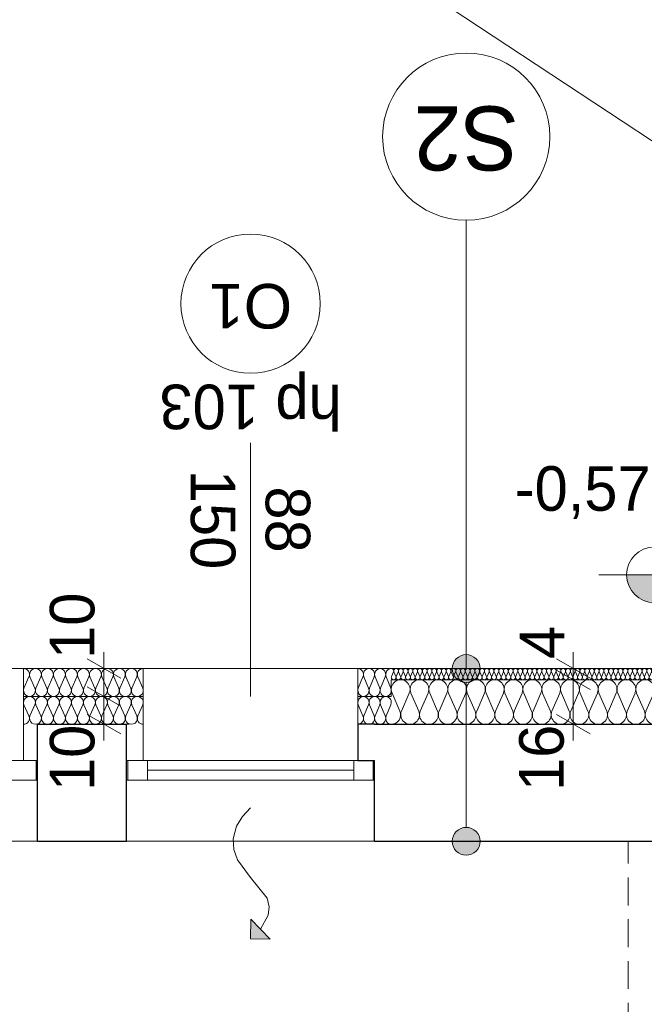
# Model space of a CAD drawing. Extents: x -613240 to -325500, y -25863 to 152403.
# Tile 68 of 254: x -422319 to -420077, y 36087 to 39622. Entities that reach past the tile are written whole.
import ezdxf

# ---------------------------------------------------------------- set-up
doc = ezdxf.new("R2010")
doc.units = 0
doc.header["$MEASUREMENT"] = 0
doc.linetypes.add('Krawędzie ukryte', pattern=[150, 100, -50])
for name, color, linetype in [('A-Okna', 7, 'Continuous'), ('A-Opisy', 7, 'Continuous'), ('Arch ocieplenie', 7, 'Continuous'), ('Arch opisy', 7, 'Continuous'), ('Inwent Izolacje', 7, 'Continuous'), ('INWENT RZĘDNE', 7, 'Continuous'), ('INWENT WYMIARY', 7, 'Continuous')]:
    doc.layers.add(name, color=color, linetype=linetype)
for name, color, linetype, lineweight, true_color in [('A-Okna_Nr_Pióra__9', 7, 'Continuous', 13, 0x3dad99), ('Arch ocieplenie_Nr_Pióra__9', 7, 'Continuous', 13, 0x3dad99), ('Arch opisy okien_Nr_Pióra__9', 7, 'Continuous', 13, 0x3dad99), ('Arch opisy_Nr_Pióra__9', 7, 'Continuous', 13, 0x3dad99), ('Arch wykończenie_Nr_Pióra__3', 7, 'Continuous', 18, 0xff6600), ('Inwent Izolacje_Nr_Pióra__2', 7, 'Continuous', 13, 0x7f7f7f), ('INWENT.ŚCIANY_Nr_Pióra__2', 7, 'Continuous', 13, 0x7f7f7f)]:
    doc.layers.add(name, color=color, linetype=linetype, lineweight=lineweight, true_color=true_color)
for name, color, linetype, lineweight in [('A-Opisy_Nr_Pióra__21', 7, 'Continuous', 9), ('Arch opisy_Nr_Pióra__1', 7, 'Continuous', 25), ('Arch opisy_Nr_Pióra__21', 7, 'Continuous', 9), ('INWENT RZĘDNE_Nr_Pióra__21', 7, 'Continuous', 9), ('INWENT WYMIARY_Nr_Pióra__21', 7, 'Continuous', 9), ('INWENT. OKNA_Nr_Pióra__21', 7, 'Continuous', 9), ('INWENT. OKNA_Nr_Pióra__5', 7, 'Continuous', 13), ('INWENT.ŚCIANY_Nr_Pióra__1', 7, 'Continuous', 25), ('INWENT.ŚCIANY_Nr_Pióra__21', 7, 'Continuous', 9), ('Istniejące stropy_Nr_Pióra__5', 7, 'Continuous', 13)]:
    doc.layers.add(name, color=color, linetype=linetype, lineweight=lineweight)
doc.styles.add('GENERATED_STYLE_1', font='txt')
doc.styles.add('GENERATED_STYLE_10', font='arial.ttf')
doc.styles.add('GENERATED_STYLE_2', font='txt')
doc.styles.add('GENERATED_STYLE_5', font='txt')
doc.dimstyles.new('GENERATED_STYLE__2', dxfattribs={"dimtxt": 160.000002, "dimasz": 91.2, "dimexe": 0.18, "dimexo": 0, "dimgap": 0.09, "dimtad": 1, "dimtih": 1, "dimtoh": 1, "dimdec": 0, "dimlfac": 0.1, "dimzin": 0, "dimdsep": 46, "dimtxsty": 'GENERATED_STYLE_1', "dimblk": 'ARROWHEAD_2', "dimblk1": 'ARROWHEAD_2', "dimblk2": 'ARROWHEAD_2', "dimcen": 0.09, "dimclrd": 7, "dimclre": 7, "dimclrt": 7, "dimazin": 0, "dimtfac": 1, "dimtdec": 4, "dimtmove": 0, "dimatfit": 3, "dimfxl": 0, "dimtolj": 1, "dimtzin": 0, "dimarcsym": 0})
doc.dimstyles.new('GENERATED_STYLE__3', dxfattribs={"dimtxt": 160.000002, "dimasz": 91.2, "dimexe": 0.18, "dimexo": 0, "dimgap": 0.09, "dimtad": 1, "dimdec": 0, "dimlfac": 0.1, "dimzin": 0, "dimdsep": 46, "dimtxsty": 'GENERATED_STYLE_1', "dimblk": 'ARROWHEAD_2', "dimblk1": 'ARROWHEAD_2', "dimblk2": 'ARROWHEAD_2', "dimcen": 0.09, "dimclrd": 7, "dimclre": 7, "dimclrt": 7, "dimazin": 0, "dimtfac": 1, "dimtdec": 4, "dimtmove": 0, "dimatfit": 3, "dimfxl": 0, "dimtolj": 1, "dimtzin": 0, "dimarcsym": 0})

# ---------------------------------------------------------------- blocks, each defined once
blk = doc.blocks.new('Izolacja cieplna 14_21', base_point=(-419904.9, 37292.6))
at = {"layer": 'Arch ocieplenie_Nr_Pióra__9', "linetype": 'Continuous'}
for p, q in [((-420977.1, 37280.7), (-420984.2, 37264.5)), ((-420968.5, 37264.5), (-420975.7, 37280.7)), ((-420960, 37280.7), (-420967.1, 37264.5)), ((-420951.4, 37264.5), (-420958.5, 37280.7)), ((-420942.8, 37280.7), (-420949.9, 37264.5)), ((-420934.2, 37264.5), (-420941.4, 37280.7)), ((-420925.7, 37280.7), (-420932.8, 37264.5)), ((-420917.1, 37264.5), (-420924.2, 37280.7)), ((-420908.5, 37280.7), (-420915.7, 37264.5)), ((-420900, 37264.5), (-420907.1, 37280.7)), ((-420891.4, 37280.7), (-420898.5, 37264.5)), ((-420882.8, 37264.5), (-420889.9, 37280.7)), ((-420874.2, 37280.7), (-420881.4, 37264.5)), ((-420865.7, 37264.5), (-420872.8, 37280.7)), ((-420857.1, 37280.7), (-420864.2, 37264.5)), ((-420848.5, 37264.5), (-420855.7, 37280.7)), ((-420840, 37280.7), (-420847.1, 37264.5)), ((-420831.4, 37264.5), (-420838.5, 37280.7)), ((-420822.8, 37280.7), (-420829.9, 37264.5)), ((-420814.2, 37264.5), (-420821.4, 37280.7)), ((-420805.7, 37280.7), (-420812.8, 37264.5)), ((-420797.1, 37264.5), (-420804.2, 37280.7)), ((-420788.5, 37280.7), (-420795.7, 37264.5)), ((-420780, 37264.5), (-420787.1, 37280.7)), ((-420771.4, 37280.7), (-420778.5, 37264.5)), ((-420762.8, 37264.5), (-420769.9, 37280.7)), ((-420754.2, 37280.7), (-420761.4, 37264.5)), ((-420745.7, 37264.5), (-420752.8, 37280.7)), ((-420737.1, 37280.7), (-420744.2, 37264.5)), ((-420728.5, 37264.5), (-420735.7, 37280.7)), ((-420720, 37280.7), (-420727.1, 37264.5)), ((-420711.4, 37264.5), (-420718.5, 37280.7)), ((-420702.8, 37280.7), (-420709.9, 37264.5)), ((-420694.2, 37264.5), (-420701.4, 37280.7)), ((-420685.7, 37280.7), (-420692.8, 37264.5)), ((-420677.1, 37264.5), (-420684.2, 37280.7)), ((-420668.5, 37280.7), (-420675.7, 37264.5)), ((-420660, 37264.5), (-420667.1, 37280.7)), ((-420651.4, 37280.7), (-420658.5, 37264.5)), ((-420642.8, 37264.5), (-420649.9, 37280.7)), ((-420634.2, 37280.7), (-420641.4, 37264.5)), ((-420625.7, 37264.5), (-420632.8, 37280.7)), ((-420617.1, 37280.7), (-420624.2, 37264.5)), ((-420608.5, 37264.5), (-420615.7, 37280.7)), ((-420600, 37280.7), (-420607.1, 37264.5)), ((-420591.4, 37264.5), (-420598.5, 37280.7)), ((-420582.8, 37280.7), (-420589.9, 37264.5)), ((-420574.2, 37264.5), (-420581.4, 37280.7)), ((-420565.7, 37280.7), (-420572.8, 37264.5)), ((-420557.1, 37264.5), (-420564.2, 37280.7)), ((-420548.5, 37280.7), (-420555.7, 37264.5)), ((-420540, 37264.5), (-420547.1, 37280.7)), ((-420531.4, 37280.7), (-420538.5, 37264.5)), ((-420522.8, 37264.5), (-420529.9, 37280.7)), ((-420514.2, 37280.7), (-420521.4, 37264.5)), ((-420505.7, 37264.5), (-420512.8, 37280.7)), ((-420497.1, 37280.7), (-420504.2, 37264.5)), ((-420488.5, 37264.5), (-420495.7, 37280.7)), ((-420480, 37280.7), (-420487.1, 37264.5)), ((-420471.4, 37264.5), (-420478.5, 37280.7)), ((-420462.8, 37280.7), (-420469.9, 37264.5)), ((-420454.2, 37264.5), (-420461.4, 37280.7)), ((-420445.7, 37280.7), (-420452.8, 37264.5)), ((-420437.1, 37264.5), (-420444.2, 37280.7)), ((-420428.5, 37280.7), (-420435.7, 37264.5)), ((-420420, 37264.5), (-420427.1, 37280.7)), ((-420411.4, 37280.7), (-420418.5, 37264.5)), ((-420402.8, 37264.5), (-420409.9, 37280.7)), ((-420394.2, 37280.7), (-420401.4, 37264.5)), ((-420385.7, 37264.5), (-420392.8, 37280.7)), ((-420377.1, 37280.7), (-420384.2, 37264.5)), ((-420368.5, 37264.5), (-420375.7, 37280.7)), ((-420360, 37280.7), (-420367.1, 37264.5)), ((-420351.4, 37264.5), (-420358.5, 37280.7)), ((-420342.8, 37280.7), (-420349.9, 37264.5)), ((-420334.2, 37264.5), (-420341.4, 37280.7)), ((-420325.7, 37280.7), (-420332.8, 37264.5)), ((-420317.1, 37264.5), (-420324.2, 37280.7)), ((-420308.5, 37280.7), (-420315.7, 37264.5)), ((-420300, 37264.5), (-420307.1, 37280.7)), ((-420291.4, 37280.7), (-420298.5, 37264.5)), ((-420282.8, 37264.5), (-420289.9, 37280.7)), ((-420274.2, 37280.7), (-420281.4, 37264.5)), ((-420265.7, 37264.5), (-420272.8, 37280.7)), ((-420257.1, 37280.7), (-420264.2, 37264.5)), ((-420248.5, 37264.5), (-420255.7, 37280.7)), ((-420240, 37280.7), (-420247.1, 37264.5)), ((-420231.4, 37264.5), (-420238.5, 37280.7)), ((-420222.8, 37280.7), (-420229.9, 37264.5)), ((-420214.2, 37264.5), (-420221.4, 37280.7)), ((-420205.7, 37280.7), (-420212.8, 37264.5)), ((-420197.1, 37264.5), (-420204.2, 37280.7)), ((-420188.5, 37280.7), (-420195.7, 37264.5)), ((-420180, 37264.5), (-420187.1, 37280.7)), ((-420171.4, 37280.7), (-420178.5, 37264.5)), ((-420162.8, 37264.5), (-420169.9, 37280.7)), ((-420154.2, 37280.7), (-420161.4, 37264.5)), ((-420145.7, 37264.5), (-420152.8, 37280.7)), ((-420137.1, 37280.7), (-420144.2, 37264.5)), ((-420128.5, 37264.5), (-420135.7, 37280.7)), ((-420120, 37280.7), (-420127.1, 37264.5)), ((-420111.4, 37264.5), (-420118.5, 37280.7)), ((-420102.8, 37280.7), (-420109.9, 37264.5)), ((-420094.2, 37264.5), (-420101.4, 37280.7)), ((-420085.7, 37280.7), (-420092.8, 37264.5)), ((-420077.1, 37264.5), (-420084.2, 37280.7)), ((-420068.5, 37280.7), (-420075.7, 37264.5)), ((-420060, 37264.5), (-420067.1, 37280.7)), ((-420051.4, 37280.7), (-420058.5, 37264.5)), ((-420042.8, 37264.5), (-420049.9, 37280.7)), ((-420034.2, 37280.7), (-420041.4, 37264.5)), ((-420025.7, 37264.5), (-420032.8, 37280.7)), ((-420017.1, 37280.7), (-420024.2, 37264.5)), ((-420008.5, 37264.5), (-420015.7, 37280.7)), ((-420000, 37280.7), (-420007.1, 37264.5)), ((-419991.4, 37264.5), (-419998.5, 37280.7)), ((-419982.8, 37280.7), (-419989.9, 37264.5)), ((-419974.2, 37264.5), (-419981.4, 37280.7)), ((-419965.7, 37280.7), (-419972.8, 37264.5)), ((-419957.1, 37264.5), (-419964.2, 37280.7)), ((-419948.5, 37280.7), (-419955.7, 37264.5)), ((-419940, 37264.5), (-419947.1, 37280.7)), ((-419931.4, 37280.7), (-419938.5, 37264.5)), ((-419922.8, 37264.5), (-419929.9, 37280.7)), ((-419914.2, 37280.7), (-419921.4, 37264.5)), ((-419905.7, 37264.5), (-419912.8, 37280.7))]:
    blk.add_line(p, q, dxfattribs=at)
for centre, start_param, end_param in [((-420984.9, 37284.1), 2.7288, 4.712389), ((-420967.8, 37284.1), 2.7288, 6.695979), ((-420950.7, 37284.1), 2.7288, 6.695979), ((-420933.5, 37284.1), 2.7288, 6.695979), ((-420916.4, 37284.1), 2.7288, 6.695979), ((-420899.2, 37284.1), 2.7288, 6.695979), ((-420882.1, 37284.1), 2.7288, 6.695979), ((-420864.9, 37284.1), 2.7288, 6.695979), ((-420847.8, 37284.1), 2.7288, 6.695979), ((-420830.7, 37284.1), 2.7288, 6.695979), ((-420813.5, 37284.1), 2.7288, 6.695979), ((-420796.4, 37284.1), 2.7288, 6.695979), ((-420779.2, 37284.1), 2.7288, 6.695979), ((-420762.1, 37284.1), 2.7288, 6.695979), ((-420744.9, 37284.1), 2.7288, 6.695979), ((-420727.8, 37284.1), 2.7288, 6.695979), ((-420710.7, 37284.1), 2.7288, 6.695979), ((-420693.5, 37284.1), 2.7288, 6.695979), ((-420676.4, 37284.1), 2.7288, 6.695979), ((-420659.2, 37284.1), 2.7288, 6.695979), ((-420642.1, 37284.1), 2.7288, 6.695979), ((-420624.9, 37284.1), 2.7288, 6.695979), ((-420607.8, 37284.1), 2.7288, 6.695979), ((-420590.7, 37284.1), 2.7288, 6.695979), ((-420573.5, 37284.1), 2.7288, 6.695979), ((-420556.4, 37284.1), 2.7288, 6.695979), ((-420539.2, 37284.1), 2.7288, 6.695979), ((-420522.1, 37284.1), 2.7288, 6.695979), ((-420504.9, 37284.1), 2.7288, 6.695979), ((-420487.8, 37284.1), 2.7288, 6.695979), ((-420470.7, 37284.1), 2.7288, 6.695979), ((-420453.5, 37284.1), 2.7288, 6.695979), ((-420436.4, 37284.1), 2.7288, 6.695979), ((-420419.2, 37284.1), 2.7288, 6.695979), ((-420402.1, 37284.1), 2.7288, 6.695979), ((-420384.9, 37284.1), 2.7288, 6.695979), ((-420367.8, 37284.1), 2.7288, 6.695979), ((-420350.7, 37284.1), 2.7288, 6.695979), ((-420333.5, 37284.1), 2.7288, 6.695979), ((-420316.4, 37284.1), 2.7288, 6.695979), ((-420299.2, 37284.1), 2.7288, 6.695979), ((-420282.1, 37284.1), 2.7288, 6.695979), ((-420264.9, 37284.1), 2.7288, 6.695979), ((-420247.8, 37284.1), 2.7288, 6.695979), ((-420230.7, 37284.1), 2.7288, 6.695979), ((-420213.5, 37284.1), 2.7288, 6.695979), ((-420196.4, 37284.1), 2.7288, 6.695979), ((-420179.2, 37284.1), 2.7288, 6.695979), ((-420162.1, 37284.1), 2.7288, 6.695979), ((-420144.9, 37284.1), 2.7288, 6.695979), ((-420127.8, 37284.1), 2.7288, 6.695979), ((-420110.7, 37284.1), 2.7288, 6.695979), ((-420093.5, 37284.1), 2.7288, 6.695979), ((-420076.4, 37284.1), 2.7288, 6.695979), ((-420059.2, 37284.1), 2.7288, 6.695979), ((-420042.1, 37284.1), 2.7288, 6.695979), ((-420024.9, 37284.1), 2.7288, 6.695979), ((-420007.8, 37284.1), 2.7288, 6.695979), ((-419990.7, 37284.1), 2.7288, 6.695979), ((-419973.5, 37284.1), 2.7288, 6.695979), ((-419956.4, 37284.1), 2.7288, 6.695979), ((-419939.2, 37284.1), 2.7288, 6.695979), ((-419922.1, 37284.1), 2.7288, 6.695979), ((-419904.9, 37284.1), 4.712389, 6.695979), ((-420976.4, 37261.1), 5.870392, 9.837571), ((-420959.2, 37261.1), 5.870392, 9.837571), ((-420942.1, 37261.1), 5.870392, 9.837571), ((-420924.9, 37261.1), 5.870392, 9.837571), ((-420907.8, 37261.1), 5.870392, 9.837571), ((-420890.7, 37261.1), 5.870392, 9.837571), ((-420873.5, 37261.1), 5.870392, 9.837571), ((-420856.4, 37261.1), 5.870392, 9.837571), ((-420839.2, 37261.1), 5.870392, 9.837571), ((-420822.1, 37261.1), 5.870392, 9.837571), ((-420804.9, 37261.1), 5.870392, 9.837571), ((-420787.8, 37261.1), 5.870392, 9.837571), ((-420770.7, 37261.1), 5.870392, 9.837571), ((-420753.5, 37261.1), 5.870392, 9.837571), ((-420736.4, 37261.1), 5.870392, 9.837571), ((-420719.2, 37261.1), 5.870392, 9.837571), ((-420702.1, 37261.1), 5.870392, 9.837571), ((-420684.9, 37261.1), 5.870392, 9.837571), ((-420667.8, 37261.1), 5.870392, 9.837571), ((-420650.7, 37261.1), 5.870392, 9.837571), ((-420633.5, 37261.1), 5.870392, 9.837571), ((-420616.4, 37261.1), 5.870392, 9.837571), ((-420599.2, 37261.1), 5.870392, 9.837571), ((-420582.1, 37261.1), 5.870392, 9.837571), ((-420564.9, 37261.1), 5.870392, 9.837571), ((-420547.8, 37261.1), 5.870392, 9.837571), ((-420530.7, 37261.1), 5.870392, 9.837571), ((-420513.5, 37261.1), 5.870392, 9.837571), ((-420496.4, 37261.1), 5.870392, 9.837571), ((-420479.2, 37261.1), 5.870392, 9.837571), ((-420462.1, 37261.1), 5.870392, 9.837571), ((-420444.9, 37261.1), 5.870392, 9.837571), ((-420427.8, 37261.1), 5.870392, 9.837571), ((-420410.7, 37261.1), 5.870392, 9.837571), ((-420393.5, 37261.1), 5.870392, 9.837571), ((-420376.4, 37261.1), 5.870392, 9.837571), ((-420359.2, 37261.1), 5.870392, 9.837571), ((-420342.1, 37261.1), 5.870392, 9.837571), ((-420324.9, 37261.1), 5.870392, 9.837571), ((-420307.8, 37261.1), 5.870392, 9.837571), ((-420290.7, 37261.1), 5.870392, 9.837571), ((-420273.5, 37261.1), 5.870392, 9.837571), ((-420256.4, 37261.1), 5.870392, 9.837571), ((-420239.2, 37261.1), 5.870392, 9.837571), ((-420222.1, 37261.1), 5.870392, 9.837571), ((-420204.9, 37261.1), 5.870392, 9.837571), ((-420187.8, 37261.1), 5.870392, 9.837571), ((-420170.7, 37261.1), 5.870392, 9.837571), ((-420153.5, 37261.1), 5.870392, 9.837571), ((-420136.4, 37261.1), 5.870392, 9.837571), ((-420119.2, 37261.1), 5.870392, 9.837571), ((-420102.1, 37261.1), 5.870392, 9.837571), ((-420084.9, 37261.1), 5.870392, 9.837571), ((-420067.8, 37261.1), 5.870392, 9.837571), ((-420050.7, 37261.1), 5.870392, 9.837571), ((-420033.5, 37261.1), 5.870392, 9.837571), ((-420016.4, 37261.1), 5.870392, 9.837571), ((-419999.2, 37261.1), 5.870392, 9.837571), ((-419982.1, 37261.1), 5.870392, 9.837571), ((-419964.9, 37261.1), 5.870392, 9.837571), ((-419947.8, 37261.1), 5.870392, 9.837571), ((-419930.7, 37261.1), 5.870392, 9.837571), ((-419913.5, 37261.1), 5.870392, 9.837571)]:
    blk.add_ellipse(centre, major_axis=(-8.57, 0), ratio=0.992498, start_param=start_param, end_param=end_param, dxfattribs=at)
blk = doc.blocks.new('Izolacja cieplna 14_27', base_point=(-421874.9, 37292.6))
at = {"layer": 'Arch ocieplenie_Nr_Pióra__9', "linetype": 'Continuous'}
for p, q in [((-422285.3, 37262.8), (-422303.1, 37222.4)), ((-422263.8, 37222.4), (-422281.6, 37262.8)), ((-422242.3, 37262.8), (-422260.1, 37222.4)), ((-422220.8, 37222.4), (-422238.6, 37262.8)), ((-422199.3, 37262.8), (-422217.1, 37222.4)), ((-422177.8, 37222.4), (-422195.6, 37262.8)), ((-422156.3, 37262.8), (-422174.1, 37222.4)), ((-422134.8, 37222.4), (-422152.6, 37262.8)), ((-422113.3, 37262.8), (-422131.1, 37222.4)), ((-422091.8, 37222.4), (-422109.6, 37262.8)), ((-422070.3, 37262.8), (-422088.1, 37222.4)), ((-422048.8, 37222.4), (-422066.6, 37262.8)), ((-422027.3, 37262.8), (-422045.1, 37222.4)), ((-422005.8, 37222.4), (-422023.6, 37262.8)), ((-421984.3, 37262.8), (-422002.1, 37222.4)), ((-421962.8, 37222.4), (-421980.6, 37262.8)), ((-421941.3, 37262.8), (-421959.1, 37222.4)), ((-421919.8, 37222.4), (-421937.6, 37262.8)), ((-421898.3, 37262.8), (-421916.1, 37222.4)), ((-421876.8, 37222.4), (-421894.6, 37262.8))]:
    blk.add_line(p, q, dxfattribs=at)
for centre, start_param, end_param in [((-422304.9, 37271.3), 2.7288, 4.712389), ((-422261.9, 37271.3), 2.7288, 6.695979), ((-422218.9, 37271.3), 2.7288, 6.695979), ((-422175.9, 37271.3), 2.7288, 6.695979), ((-422132.9, 37271.3), 2.7288, 6.695979), ((-422089.9, 37271.3), 2.7288, 6.695979), ((-422046.9, 37271.3), 2.7288, 6.695979), ((-422003.9, 37271.3), 2.7288, 6.695979), ((-421960.9, 37271.3), 2.7288, 6.695979), ((-421917.9, 37271.3), 2.7288, 6.695979), ((-421874.9, 37271.3), 4.712389, 6.695979), ((-422283.4, 37213.9), 5.870392, 9.837571), ((-422240.4, 37213.9), 5.870392, 9.837571), ((-422197.4, 37213.9), 5.870392, 9.837571), ((-422154.4, 37213.9), 5.870392, 9.837571), ((-422111.4, 37213.9), 5.870392, 9.837571), ((-422068.4, 37213.9), 5.870392, 9.837571), ((-422025.4, 37213.9), 5.870392, 9.837571), ((-421982.4, 37213.9), 5.870392, 9.837571), ((-421939.4, 37213.9), 5.870392, 9.837571), ((-421896.4, 37213.9), 5.870392, 9.837571)]:
    blk.add_ellipse(centre, major_axis=(-21.5, 0), ratio=0.9892, start_param=start_param, end_param=end_param, dxfattribs=at)
blk = doc.blocks.new('Izolacja cieplna 14_28', base_point=(-420984.9, 37292.6))
at = {"layer": 'Arch ocieplenie_Nr_Pióra__9', "linetype": 'Continuous'}
for p, q in [((-421086.6, 37262.8), (-421103.3, 37222.4)), ((-421066.6, 37222.4), (-421083.3, 37262.8)), ((-421046.6, 37262.8), (-421063.3, 37222.4)), ((-421026.6, 37222.4), (-421043.3, 37262.8)), ((-421006.6, 37262.8), (-421023.3, 37222.4)), ((-420986.6, 37222.4), (-421003.3, 37262.8))]:
    blk.add_line(p, q, dxfattribs=at)
for centre, start_param, end_param in [((-421104.9, 37271.3), 1.158004, 3.141593), ((-421064.9, 37271.3), 1.158004, 5.125183), ((-421024.9, 37271.3), 1.158004, 5.125183), ((-420984.9, 37271.3), 3.141593, 5.125182), ((-421084.9, 37213.9), 4.299595, 8.266775), ((-421044.9, 37213.9), 4.299595, 8.266775), ((-421004.9, 37213.9), 4.299595, 8.266775)]:
    blk.add_ellipse(centre, major_axis=(0, -21.3), ratio=0.940389, start_param=start_param, end_param=end_param, dxfattribs=at)
blk = doc.blocks.new('Izolacja cieplna 14_272', base_point=(-420984.9, 37092.6))
at = {"layer": 'Inwent Izolacje_Nr_Pióra__2', "linetype": 'Continuous'}
for p, q in [((-420982.1, 37204.9), (-420954, 37140.3)), ((-420948.4, 37140.3), (-420920.3, 37204.9)), ((-420914.6, 37204.9), (-420886.5, 37140.3)), ((-420880.9, 37140.3), (-420852.8, 37204.9)), ((-420847.1, 37204.9), (-420819, 37140.3)), ((-420813.4, 37140.3), (-420785.3, 37204.9)), ((-420779.6, 37204.9), (-420751.5, 37140.3)), ((-420745.9, 37140.3), (-420717.8, 37204.9)), ((-420712.1, 37204.9), (-420684, 37140.3)), ((-420678.4, 37140.3), (-420650.3, 37204.9)), ((-420644.6, 37204.9), (-420616.5, 37140.3)), ((-420610.9, 37140.3), (-420582.8, 37204.9)), ((-420577.1, 37204.9), (-420549, 37140.3)), ((-420543.4, 37140.3), (-420515.3, 37204.9)), ((-420509.6, 37204.9), (-420481.5, 37140.3)), ((-420475.9, 37140.3), (-420447.8, 37204.9)), ((-420442.1, 37204.9), (-420414, 37140.3)), ((-420408.4, 37140.3), (-420380.3, 37204.9)), ((-420374.6, 37204.9), (-420346.5, 37140.3)), ((-420340.9, 37140.3), (-420312.8, 37204.9)), ((-420307.1, 37204.9), (-420279, 37140.3)), ((-420273.4, 37140.3), (-420245.3, 37204.9)), ((-420239.6, 37204.9), (-420211.5, 37140.3)), ((-420205.9, 37140.3), (-420177.8, 37204.9)), ((-420172.1, 37204.9), (-420144, 37140.3)), ((-420138.4, 37140.3), (-420110.3, 37204.9)), ((-420104.6, 37204.9), (-420076.5, 37140.3)), ((-420070.9, 37140.3), (-420042.8, 37204.9)), ((-420037.1, 37204.9), (-420009, 37140.3)), ((-420003.4, 37140.3), (-419975.3, 37204.9)), ((-419969.6, 37204.9), (-419941.5, 37140.3)), ((-419935.9, 37140.3), (-419907.8, 37204.9))]:
    blk.add_line(p, q, dxfattribs=at)
for centre, start_param, end_param in [((-420951.2, 37218.6), 4.299595, 8.266775), ((-420883.7, 37218.6), 4.299595, 8.266775), ((-420816.2, 37218.6), 4.299595, 8.266775), ((-420748.7, 37218.6), 4.299595, 8.266775), ((-420681.2, 37218.6), 4.299595, 8.266775), ((-420613.7, 37218.6), 4.299595, 8.266775), ((-420546.2, 37218.6), 4.299595, 8.266775), ((-420478.7, 37218.6), 4.299595, 8.266775), ((-420411.2, 37218.6), 4.299595, 8.266775), ((-420343.7, 37218.6), 4.299595, 8.266775), ((-420276.2, 37218.6), 4.299595, 8.266775), ((-420208.7, 37218.6), 4.299595, 8.266775), ((-420141.2, 37218.6), 4.299595, 8.266775), ((-420073.7, 37218.6), 4.299595, 8.266775), ((-420006.2, 37218.6), 4.299595, 8.266775), ((-419938.7, 37218.6), 4.299595, 8.266775), ((-420984.9, 37126.6), 3.141593, 5.125182), ((-420917.4, 37126.6), 1.158004, 5.125183), ((-420849.9, 37126.6), 1.158004, 5.125183), ((-420782.4, 37126.6), 1.158004, 5.125183), ((-420714.9, 37126.6), 1.158004, 5.125183), ((-420647.4, 37126.6), 1.158004, 5.125183), ((-420579.9, 37126.6), 1.158004, 5.125183), ((-420512.4, 37126.6), 1.158004, 5.125183), ((-420444.9, 37126.6), 1.158004, 5.125183), ((-420377.4, 37126.6), 1.158004, 5.125183), ((-420309.9, 37126.6), 1.158004, 5.125183), ((-420242.4, 37126.6), 1.158004, 5.125183), ((-420174.9, 37126.6), 1.158004, 5.125183), ((-420107.4, 37126.6), 1.158004, 5.125183), ((-420039.9, 37126.6), 1.158004, 5.125183), ((-419972.4, 37126.6), 1.158004, 5.125183), ((-419904.9, 37126.6), 1.158004, 3.141593)]:
    blk.add_ellipse(centre, major_axis=(0, 34), ratio=0.991816, start_param=start_param, end_param=end_param, dxfattribs=at)
blk = doc.blocks.new('Izolacja cieplna 14_279', base_point=(-422304.9, 37092.6))
at = {"layer": 'Inwent Izolacje_Nr_Pióra__2', "linetype": 'Continuous'}
for p, q in [((-422303.1, 37162.8), (-422285.3, 37122.4)), ((-422281.6, 37122.4), (-422263.8, 37162.8)), ((-422260.1, 37162.8), (-422242.3, 37122.4)), ((-422238.6, 37122.4), (-422220.8, 37162.8)), ((-422217.1, 37162.8), (-422199.3, 37122.4)), ((-422195.6, 37122.4), (-422177.8, 37162.8)), ((-422174.1, 37162.8), (-422156.3, 37122.4)), ((-422152.6, 37122.4), (-422134.8, 37162.8)), ((-422131.1, 37162.8), (-422113.3, 37122.4)), ((-422109.6, 37122.4), (-422091.8, 37162.8)), ((-422088.1, 37162.8), (-422070.3, 37122.4)), ((-422066.6, 37122.4), (-422048.8, 37162.8)), ((-422045.1, 37162.8), (-422027.3, 37122.4)), ((-422023.6, 37122.4), (-422005.8, 37162.8)), ((-422002.1, 37162.8), (-421984.3, 37122.4)), ((-421980.6, 37122.4), (-421962.8, 37162.8)), ((-421959.1, 37162.8), (-421941.3, 37122.4)), ((-421937.6, 37122.4), (-421919.8, 37162.8)), ((-421916.1, 37162.8), (-421898.3, 37122.4)), ((-421894.6, 37122.4), (-421876.8, 37162.8))]:
    blk.add_line(p, q, dxfattribs=at)
for centre, start_param, end_param in [((-422283.4, 37171.3), 5.870392, 9.837571), ((-422240.4, 37171.3), 5.870392, 9.837571), ((-422197.4, 37171.3), 5.870392, 9.837571), ((-422154.4, 37171.3), 5.870392, 9.837571), ((-422111.4, 37171.3), 5.870392, 9.837571), ((-422068.4, 37171.3), 5.870392, 9.837571), ((-422025.4, 37171.3), 5.870392, 9.837571), ((-421982.4, 37171.3), 5.870392, 9.837571), ((-421939.4, 37171.3), 5.870392, 9.837571), ((-421896.4, 37171.3), 5.870392, 9.837571), ((-422304.9, 37113.9), 4.712389, 6.695979), ((-422261.9, 37113.9), 2.7288, 6.695979), ((-422218.9, 37113.9), 2.7288, 6.695979), ((-422175.9, 37113.9), 2.7288, 6.695979), ((-422132.9, 37113.9), 2.7288, 6.695979), ((-422089.9, 37113.9), 2.7288, 6.695979), ((-422046.9, 37113.9), 2.7288, 6.695979), ((-422003.9, 37113.9), 2.7288, 6.695979), ((-421960.9, 37113.9), 2.7288, 6.695979), ((-421917.9, 37113.9), 2.7288, 6.695979), ((-421874.9, 37113.9), 2.7288, 4.712389)]:
    blk.add_ellipse(centre, major_axis=(21.5, 0), ratio=0.9892, start_param=start_param, end_param=end_param, dxfattribs=at)
blk = doc.blocks.new('Izolacja cieplna 14_280', base_point=(-421104.9, 37092.6))
at = {"layer": 'Inwent Izolacje_Nr_Pióra__2', "linetype": 'Continuous'}
for p, q in [((-421103.3, 37162.8), (-421086.6, 37122.4)), ((-421083.3, 37122.4), (-421066.6, 37162.8)), ((-421063.3, 37162.8), (-421046.6, 37122.4)), ((-421043.3, 37122.4), (-421026.6, 37162.8)), ((-421023.3, 37162.8), (-421006.6, 37122.4)), ((-421003.3, 37122.4), (-420986.6, 37162.8))]:
    blk.add_line(p, q, dxfattribs=at)
for centre, start_param, end_param in [((-421084.9, 37171.3), 4.299595, 8.266775), ((-421044.9, 37171.3), 4.299595, 8.266775), ((-421004.9, 37171.3), 4.299595, 8.266775), ((-421104.9, 37113.9), 3.141593, 5.125182), ((-421064.9, 37113.9), 1.158004, 5.125183), ((-421024.9, 37113.9), 1.158004, 5.125183), ((-420984.9, 37113.9), 1.158004, 3.141593)]:
    blk.add_ellipse(centre, major_axis=(0, 21.3), ratio=0.940388, start_param=start_param, end_param=end_param, dxfattribs=at)
blk = doc.blocks.new('Linia_15', base_point=(-421669.9, 40256.8))
at = {"layer": 'A-Opisy_Nr_Pióra__21', "linetype": 'Continuous'}
blk.add_hatch(color=256, dxfattribs=at).paths.add_polyline_path([(-419704.6, 38998.5), (-419709.2, 39021.5), (-419722.2, 39041), (-419741.7, 39054), (-419764.6, 39058.5), (-419787.6, 39054), (-419807, 39041), (-419820.1, 39021.5), (-419824.6, 38998.5), (-419820.1, 38975.6), (-419807, 38956.1), (-419787.6, 38943.1), (-419764.6, 38938.5), (-419741.7, 38943.1), (-419722.2, 38956.1), (-419709.2, 38975.6)], flags=0)
blk.add_line((-421669.9, 40256.8), (-419814.7, 39031.6), dxfattribs=at)
blk.add_circle((-419764.6, 38998.5), 60, dxfattribs=at)
blk = doc.blocks.new('Linia_21', base_point=(-421669.9, 42713.5))
at = {"layer": 'A-Opisy_Nr_Pióra__21', "linetype": 'Continuous'}
blk.add_hatch(color=256, dxfattribs=at).paths.add_polyline_path([(-418814.9, 39472.6), (-418819.5, 39495.6), (-418832.5, 39515), (-418852, 39528), (-418874.9, 39532.6), (-418897.9, 39528), (-418917.4, 39515), (-418930.4, 39495.6), (-418934.9, 39472.6), (-418930.4, 39449.7), (-418917.4, 39430.2), (-418897.9, 39417.2), (-418874.9, 39412.6), (-418852, 39417.2), (-418832.5, 39430.2), (-418819.5, 39449.7)], flags=0)
blk.add_line((-421669.9, 42713.5), (-418914.1, 39518), dxfattribs=at)
blk.add_circle((-418874.9, 39472.6), 60, dxfattribs=at)
blk = doc.blocks.new('Krzywa_10', base_point=(-421489.9, 36792.6))
at = {"layer": 'A-Okna_Nr_Pióra__9', "linetype": 'Continuous'}
blk.add_hatch(color=256, dxfattribs=at).paths.add_polyline_path([(-421489.9, 36322), (-421489.5, 36392.7), (-421419.2, 36321.6)], flags=0)
for p, q in [((-421489.9, 36322), (-421489.5, 36392.7)), ((-421489.5, 36392.7), (-421419.2, 36321.6)), ((-421489.9, 36322), (-421419.2, 36321.6))]:
    blk.add_line(p, q, dxfattribs=at)
at = {"layer": 'A-Okna_Nr_Pióra__9', "linetype": 'Continuous', "flags": 128}
blk.add_lwpolyline([(-421489.9, 36792.6), (-421519.1, 36761.5), (-421540.4, 36726.4), (-421552.6, 36681.7), (-421550, 36643), (-421537.1, 36606.5), (-421489.9, 36542), (-421430.3, 36468.7), (-421423.2, 36436.7), (-421427.2, 36406.9), (-421454.4, 36357.2)], dxfattribs=at)
blk = doc.blocks.new('*D508')
at = {"layer": 'INWENT WYMIARY_Nr_Pióra__21', "linetype": 'Continuous'}
for p, q in [((-422076.1, 37227.3), (-421956.1, 37158)), ((-421926.1, 37192.6), (-422106.1, 37192.6)), ((-422016.1, 37092.6), (-422016.1, 37192.6)), ((-422076.1, 37127.3), (-421956.1, 37058)), ((-421926.1, 37092.6), (-422106.1, 37092.6)), ((-422016.1, 37033.9), (-422016.1, 37092.6))]:
    blk.add_line(p, q, dxfattribs=at)
at = {"layer": 'INWENT WYMIARY_Nr_Pióra__21', "char_height": 160, "attachment_point": 7, "rotation": 90, "style": 'GENERATED_STYLE_1'}
for insert in [(-422048.1, 37327.3), (-422048.1, 36853.1)]:
    blk.add_mtext('{10}', dxfattribs=dict(at, insert=insert))
blk = doc.blocks.new('ARROWHEAD_2')
at = {"color": 0, "linetype": 'Continuous', "lineweight": 0}
for p, q in [((-0.378, -0.655), (0.378, 0.655)), ((0, 0), (-1, 0))]:
    blk.add_line(p, q, dxfattribs=at)
blk = doc.blocks.new('*D509')
at = {"layer": 'INWENT WYMIARY_Nr_Pióra__21', "linetype": 'Continuous'}
for p, q in [((-421956.1, 37258), (-422076.1, 37327.3)), ((-422016.1, 37292.6), (-422016.1, 37351.3)), ((-421926.1, 37292.6), (-422106.1, 37292.6)), ((-422016.1, 37192.6), (-422016.1, 37292.6)), ((-422076.1, 37227.3), (-421956.1, 37158)), ((-421926.1, 37192.6), (-422106.1, 37192.6))]:
    blk.add_line(p, q, dxfattribs=at)
at = {"layer": 'INWENT WYMIARY_Nr_Pióra__21', "char_height": 160, "attachment_point": 7, "rotation": 90, "style": 'GENERATED_STYLE_1'}
for insert in [(-422048.1, 37327.3), (-422048.1, 36853.1)]:
    blk.add_mtext('{10}', dxfattribs=dict(at, insert=insert))
blk = doc.blocks.new('*D510')
at = {"layer": 'INWENT WYMIARY_Nr_Pióra__21', "linetype": 'Continuous'}
for p, q in [((-420271.8, 37218), (-420391.8, 37287.3)), ((-420241.8, 37252.6), (-420421.8, 37252.6)), ((-420331.8, 37092.6), (-420331.8, 37252.6)), ((-420391.8, 37127.3), (-420271.8, 37058)), ((-420241.8, 37092.6), (-420421.8, 37092.6)), ((-420331.8, 37033.9), (-420331.8, 37092.6))]:
    blk.add_line(p, q, dxfattribs=at)
at = {"layer": 'INWENT WYMIARY_Nr_Pióra__21', "char_height": 160, "attachment_point": 7, "rotation": 90, "style": 'GENERATED_STYLE_1'}
for s, insert in [('{4}', (-420363.8, 37327.3)), ('{16}', (-420363.8, 36853.1))]:
    blk.add_mtext(s, dxfattribs=dict(at, insert=insert))
blk = doc.blocks.new('*D511')
at = {"layer": 'INWENT WYMIARY_Nr_Pióra__21', "linetype": 'Continuous'}
for p, q in [((-420391.8, 37327.3), (-420271.8, 37258)), ((-420331.8, 37292.6), (-420331.8, 37351.3)), ((-420241.8, 37292.6), (-420421.8, 37292.6)), ((-420331.8, 37252.6), (-420331.8, 37292.6)), ((-420271.8, 37218), (-420391.8, 37287.3)), ((-420241.8, 37252.6), (-420421.8, 37252.6))]:
    blk.add_line(p, q, dxfattribs=at)
at = {"layer": 'INWENT WYMIARY_Nr_Pióra__21', "char_height": 160, "attachment_point": 7, "rotation": 90, "style": 'GENERATED_STYLE_1'}
for s, insert in [('{4}', (-420363.8, 37327.3)), ('{16}', (-420363.8, 36853.1))]:
    blk.add_mtext(s, dxfattribs=dict(at, insert=insert))
blk = doc.blocks.new('*D671')
at = {"layer": 'INWENT WYMIARY_Nr_Pióra__21', "linetype": 'Continuous'}
for p, q in [((-430484.9, 41869.4), (-430484.9, 42049.4)), ((-414743.4, 41869.4), (-414743.4, 42049.4)), ((-430450.3, 42019.4), (-430519.6, 41899.4)), ((-414778, 41899.4), (-414708.8, 42019.4)), ((-430543.6, 41959.4), (-430484.9, 41959.4)), ((-430484.9, 41959.4), (-414743.4, 41959.4)), ((-414743.4, 41959.4), (-414684.7, 41959.4))]:
    blk.add_line(p, q, dxfattribs=at)
at = {"layer": 'INWENT WYMIARY_Nr_Pióra__21', "insert": (-422844.6, 41991.4), "char_height": 160, "attachment_point": 7, "style": 'GENERATED_STYLE_1'}
blk.add_mtext('{1\xa0574}', dxfattribs=at)
blk = doc.blocks.new('Koty wysokościowe_6', base_point=(-420040.4, 37629.4))
at = {"layer": 'INWENT RZĘDNE_Nr_Pióra__21', "linetype": 'Continuous'}
for points in [[(-420040.4, 37629.4), (-419940.4, 37629.4), (-419948, 37667.7), (-419969.7, 37700.1), (-420002.2, 37721.8), (-420040.4, 37729.4)], [(-420040.4, 37629.4), (-420140.4, 37629.4), (-420132.8, 37591.2), (-420111.1, 37558.7), (-420078.7, 37537), (-420040.4, 37529.4)]]:
    blk.add_hatch(color=256, dxfattribs=at).paths.add_polyline_path(points, flags=0)
for p, q in [((-420040.4, 37429.4), (-420040.4, 37829.4)), ((-420240.4, 37629.4), (-419840.4, 37629.4))]:
    blk.add_line(p, q, dxfattribs=at)
blk.add_circle((-420040.4, 37629.4), 100, dxfattribs=at)
at = {"layer": 'INWENT RZĘDNE_Nr_Pióra__21', "insert": (-420541.9, 37829.4), "char_height": 160, "attachment_point": 7, "style": 'GENERATED_STYLE_2'}
blk.add_mtext('{-0,57}', dxfattribs=at)
blk = doc.blocks.new('Linia_80', base_point=(-420716.2, 37292.6))
at = {"layer": 'Arch opisy_Nr_Pióra__21', "linetype": 'Continuous'}
blk.add_line((-420716.2, 37292.6), (-420716.2, 38902.4), dxfattribs=at)
blk.add_circle((-420716.2, 39202.4), 300, dxfattribs=at)
blk = doc.blocks.new('Linia_81', base_point=(-420716.2, 36672.6))
at = {"layer": 'Arch opisy_Nr_Pióra__21', "linetype": 'Continuous'}
for points in [[(-420666.2, 37292.6), (-420670, 37311.7), (-420680.8, 37328), (-420697, 37338.8), (-420716.2, 37342.6), (-420735.3, 37338.8), (-420751.5, 37328), (-420762.3, 37311.7), (-420766.2, 37292.6), (-420762.3, 37273.5), (-420751.5, 37257.3), (-420735.3, 37246.4), (-420716.2, 37242.6), (-420697, 37246.4), (-420680.8, 37257.3), (-420670, 37273.5)], [(-420666.2, 36672.6), (-420670, 36691.7), (-420680.8, 36708), (-420697, 36718.8), (-420716.2, 36722.6), (-420735.3, 36718.8), (-420751.5, 36708), (-420762.3, 36691.7), (-420766.2, 36672.6), (-420762.3, 36653.5), (-420751.5, 36637.3), (-420735.3, 36626.4), (-420716.2, 36622.6), (-420697, 36626.4), (-420680.8, 36637.3), (-420670, 36653.5)]]:
    blk.add_hatch(color=256, dxfattribs=at).paths.add_polyline_path(points, flags=0)
blk.add_line((-420716.2, 36722.6), (-420716.2, 37242.6), dxfattribs=at)
for centre in [(-420716.2, 37292.6), (-420716.2, 36672.6)]:
    blk.add_circle(centre, 50, dxfattribs=at)

msp = doc.modelspace()

# ---------------------------------------------------------------- linework, layer by layer
at = {"layer": 'Arch opisy_Nr_Pióra__9', "linetype": 'Continuous'}
msp.add_circle((-421489.9, 38602.6), 250, dxfattribs=at)
at = {"layer": 'Arch wykończenie_Nr_Pióra__3', "linetype": 'Continuous'}
for p, q in [((-422304.9, 37292.6), (-422304.9, 36962.6)), ((-421874.9, 37292.6), (-422304.9, 37292.6)), ((-421874.9, 37292.6), (-421874.9, 36962.6)), ((-421104.9, 37292.6), (-421104.9, 37092.6)), ((-419874.9, 37292.6), (-421104.9, 37292.6))]:
    msp.add_line(p, q, dxfattribs=at)
at = {"layer": 'INWENT. OKNA_Nr_Pióra__5', "linetype": 'Continuous'}
for p, q in [((-421489.9, 37192.6), (-421489.9, 38102.6)), ((-422254.9, 36962.6), (-423144.9, 36962.6)), ((-422259.9, 36892.6), (-422259.9, 36962.6)), ((-421044.9, 36962.6), (-421934.9, 36962.6)), ((-421929.9, 36892.6), (-421929.9, 36962.6)), ((-421859.9, 36892.6), (-421859.9, 36962.6)), ((-421119.9, 36892.6), (-421119.9, 36962.6)), ((-421049.9, 36892.6), (-421049.9, 36962.6)), ((-421119.9, 36927.6), (-421859.9, 36927.6)), ((-422254.9, 36892.6), (-423144.9, 36892.6)), ((-421044.9, 36892.6), (-421934.9, 36892.6))]:
    msp.add_line(p, q, dxfattribs=at)
at = {"layer": 'INWENT.ŚCIANY_Nr_Pióra__1', "linetype": 'Continuous'}
for p, q in [((-422254.9, 36672.6), (-422254.9, 37092.6)), ((-422254.9, 37092.6), (-421934.9, 37092.6)), ((-421934.9, 36672.6), (-421934.9, 37092.6)), ((-421044.9, 37092.6), (-421104.9, 37092.6)), ((-421104.9, 37092.6), (-421104.9, 36962.6)), ((-421044.9, 37092.6), (-418884.9, 37092.6)), ((-421104.9, 36962.6), (-421044.9, 36962.6)), ((-421044.9, 36672.6), (-421044.9, 36962.6)), ((-422254.9, 36672.6), (-421934.9, 36672.6)), ((-421044.9, 36672.6), (-420134.9, 36672.6)), ((-420134.9, 36672.6), (-419704.9, 36672.6))]:
    msp.add_line(p, q, dxfattribs=at)
at = {"layer": 'INWENT.ŚCIANY_Nr_Pióra__2', "linetype": 'Continuous'}
for p, q in [((-420984.9, 37192.6), (-420984.9, 37252.6)), ((-420984.9, 37252.6), (-419904.9, 37252.6)), ((-422304.9, 37192.6), (-421874.9, 37192.6)), ((-421104.9, 37192.6), (-420984.9, 37192.6))]:
    msp.add_line(p, q, dxfattribs=at)
at = {"layer": 'INWENT.ŚCIANY_Nr_Pióra__21', "linetype": 'Continuous'}
for p, q in [((-423094.9, 37292.6), (-422304.9, 37292.6)), ((-421874.9, 37292.6), (-421104.9, 37292.6)), ((-423144.9, 36672.6), (-422254.9, 36672.6)), ((-421934.9, 36672.6), (-421044.9, 36672.6))]:
    msp.add_line(p, q, dxfattribs=at)
at = {"layer": 'Istniejące stropy_Nr_Pióra__5', "linetype": 'Krawędzie ukryte'}
msp.add_line((-420134.9, 34792.6), (-420134.9, 36672.6), dxfattribs=at)

# ---------------------------------------------------------------- block references
at = {"layer": 'A-Okna', "color": 135, "linetype": 'Continuous', "lineweight": 13, "true_color": 0x3dad99}
msp.add_blockref('Krzywa_10', (-421489.9, 36792.6), dxfattribs=at)
at = {"layer": 'A-Opisy', "linetype": 'Continuous'}
for name, p in [('Linia_21', (-421669.9, 42713.5)), ('Linia_15', (-421669.9, 40256.8))]:
    msp.add_blockref(name, p, dxfattribs=at)
at = {"layer": 'Arch ocieplenie', "color": 104, "linetype": 'Continuous', "lineweight": 13, "true_color": 0x029e21}
for name, p in [('Izolacja cieplna 14_27', (-421874.9, 37292.6)), ('Izolacja cieplna 14_28', (-420984.9, 37292.6)), ('Izolacja cieplna 14_21', (-419904.9, 37292.6))]:
    msp.add_blockref(name, p, dxfattribs=at)
at = {"layer": 'Arch opisy', "linetype": 'Continuous'}
for name, p in [('Linia_80', (-420716.2, 37292.6)), ('Linia_81', (-420716.2, 36672.6))]:
    msp.add_blockref(name, p, dxfattribs=at)
at = {"layer": 'Inwent Izolacje', "color": 104, "linetype": 'Continuous', "lineweight": 13, "true_color": 0x029e21}
for name, p in [('Izolacja cieplna 14_272', (-420984.9, 37092.6)), ('Izolacja cieplna 14_279', (-422304.9, 37092.6)), ('Izolacja cieplna 14_280', (-421104.9, 37092.6))]:
    msp.add_blockref(name, p, dxfattribs=at)
at = {"layer": 'INWENT RZĘDNE'}
msp.add_blockref('Koty wysokościowe_6', (-420040.4, 37629.4), dxfattribs=at)

# ---------------------------------------------------------------- texts
at = {"layer": 'Arch opisy okien_Nr_Pióra__9', "linetype": 'Continuous', "insert": (-421489.9, 38513.5), "char_height": 160, "attachment_point": 2, "rotation": 180, "style": 'GENERATED_STYLE_10'}
msp.add_mtext('{O1}', dxfattribs=at)
at = {"layer": 'Arch opisy_Nr_Pióra__1', "linetype": 'Continuous', "insert": (-420716.2, 39081), "char_height": 230, "attachment_point": 2, "rotation": 180, "style": 'GENERATED_STYLE_5'}
msp.add_mtext('{S2}', dxfattribs=at)
at = {"layer": 'INWENT. OKNA_Nr_Pióra__21', "linetype": 'Continuous', "insert": (-421489.9, 38152), "char_height": 160, "attachment_point": 2, "rotation": 180, "style": 'GENERATED_STYLE_5'}
msp.add_mtext('{hp 103}', dxfattribs=at)
at = {"layer": 'INWENT. OKNA_Nr_Pióra__21', "linetype": 'Continuous', "insert": (-421275.8, 37827.6), "char_height": 160, "width": 709.227, "attachment_point": 2, "rotation": 270, "line_spacing_factor": 1.007581, "style": 'GENERATED_STYLE_5'}
msp.add_mtext('{88\\P150}', dxfattribs=at)

# ---------------------------------------------------------------- dimensions: what is measured, and where the dimension line sits
at = {"layer": 'INWENT WYMIARY', "linetype": 'Continuous'}
dim = msp.add_linear_dim(base=(-430484.9, 41959.4), p1=(-430484.9, 37292.6), p2=(-414743.4, 37352.6), dimstyle='GENERATED_STYLE__2', dxfattribs=at)
dim.commit()
dim.dimension.update_dxf_attribs({"geometry": '*D671', "text_midpoint": (-422571, 42071.4)})
for base, p1, p2, picture, middle in [((-422016.1, 37092.6), (-422094.9, 37092.6), (-422106.4, 37192.6), '*D508', (-422128.1, 36974.5)), ((-422016.1, 37092.6), (-422106.4, 37192.6), (-422110.6, 37292.6), '*D509', (-422128.1, 37448.7)), ((-420331.8, 37092.6), (-420238.6, 37092.6), (-420236.1, 37252.6), '*D510', (-420443.8, 36974.5)), ((-420331.8, 37092.6), (-420236.1, 37252.6), (-420489.9, 37292.6), '*D511', (-420443.8, 37388))]:
    dim = msp.add_linear_dim(base=base, p1=p1, p2=p2, angle=90, dimstyle='GENERATED_STYLE__3', dxfattribs=at)
    dim.commit()
    dim.dimension.update_dxf_attribs({"geometry": picture, "text_midpoint": middle})

doc.saveas('drawing.dxf')
